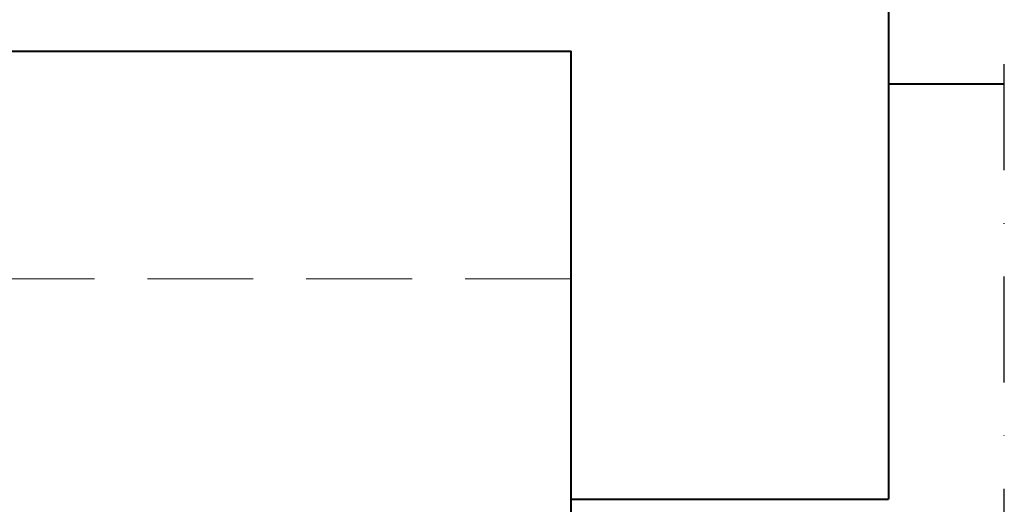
# Model space of a CAD drawing. Header units: millimetres. Extents: x -368 to 1732, y 3428 to 4913.
# Tile 25 of 80: x 613 to 845, y 4482 to 4596. Entities that reach past the tile are written whole.
import ezdxf

# ---------------------------------------------------------------- set-up
doc = ezdxf.new("R2010")
doc.units = ezdxf.units.MM
doc.linetypes.add('DASHDOT2', pattern=[0.5, 0.25, -0.125, 0, -0.125])
doc.linetypes.add('DASHED', pattern=[0.75, 0.5, -0.25])
doc.layers.add('-- Budynek', color=7, linetype='Continuous')
doc.layers.add('_NOŚNE', color=73, linetype='Continuous', lineweight=40)
doc.layers.add('PRZERYWANA', color=50, linetype='DASHED', lineweight=15)

msp = doc.modelspace()

# ---------------------------------------------------------------- linework, layer by layer
at = {"layer": '-- Budynek', "color": 50, "linetype": 'DASHDOT2', "ltscale": 100}
msp.add_lwpolyline([(845.3, 4259.82), (845.3, 4677.82), (72.53, 4677.82), (72.53, 4259.82), (845.3, 4259.82)], dxfattribs=at)
at = {"layer": '_NOŚNE'}
for p, q in [((818, 4677.82), (818, 4482.82)), ((334.83, 4588.52), (743.07, 4588.52)), ((743.07, 4289.82), (743.07, 4588.52)), ((818, 4580.82), (845.3, 4580.82)), ((743.07, 4482.82), (818, 4482.82))]:
    msp.add_line(p, q, dxfattribs=at)
at = {"layer": 'PRZERYWANA', "ltscale": 50}
msp.add_line((743.07, 4534.82), (334.83, 4534.82), dxfattribs=at)

doc.saveas('drawing.dxf')
